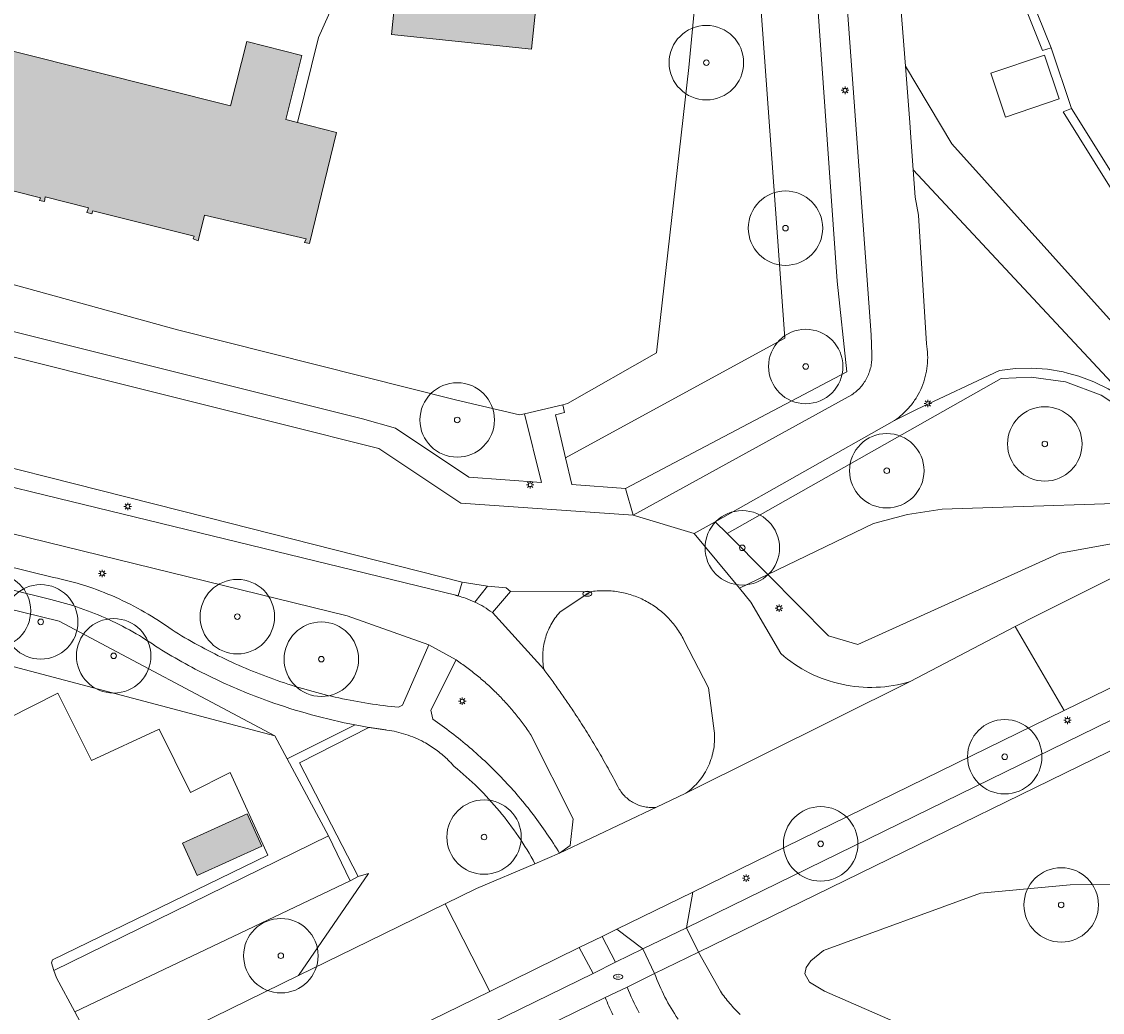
# Model space of a CAD drawing. Header units: metres. Extents: x 187482 to 189800, y 333582 to 335019.
# Tile 134 of 256: x 187863 to 187936, y 334816 to 334882. Entities that reach past the tile are written whole.
import ezdxf
from ezdxf.enums import TextEntityAlignment as Align

# ---------------------------------------------------------------- set-up
doc = ezdxf.new("R2010")
doc.units = ezdxf.units.M
doc.layers.get('0').update_dxf_attribs({"color": 252, "lineweight": 18})
for name, color, linetype, lineweight in [('B-WE-GR-BEPLANTING_CULTUUR_BODEMBEDEKKER-GV', 252, 'Continuous', 18), ('B-WE-GR-BEPLANTING_CULTUUR_HEESTERS-GV', 252, 'Continuous', 18), ('B-WE-GR-BOOM-S', 252, 'Continuous', 18), ('B-WE-GR-GROENVOORZIENING-GV', 252, 'Continuous', 18), ('B-WE-GR-HAAG-G', 252, 'GR-HAAG1-SO', 18), ('B-WE-IE-MEUBILAIR-S', 252, 'Continuous', 18), ('B-WE-IE-TERREINAFSCHEIDING_KUNSTMATIG_HEKWERK-G', 252, 'IE-TERREINAFSCHEIDING_KUNSTMATIG-SO', 18), ('B-WE-OG-BEBOUWING-GV', 252, 'Continuous', 18), ('B-WE-OG-BEBOUWING_LUIFEL-GV', 252, 'Continuous', 18), ('B-WE-OG-TERREIN_BEGROEID-GV', 252, 'Continuous', 18), ('B-WE-OG-TERREIN_ERF-GV', 252, 'Continuous', 18), ('B-WE-OG-WEG-GV', 252, 'Continuous', 18), ('B-WE-VH-GESLOTENVERHARDING_ASFALT-GV', 252, 'Continuous', 18), ('B-WE-VH-ONVERHARD-GV', 252, 'Continuous', 18), ('B-WE-VH-OPENVERHARDING_BETONSTRAATSTEEN-GV', 252, 'Continuous', 18), ('B-WE-VH-OPENVERHARDING_TEGEL-GV', 252, 'Continuous', 18)]:
    doc.layers.add(name, color=color, linetype=linetype, lineweight=lineweight)
doc.layers.add('B-WE-OG-BEBOUWING-V', color=7, linetype='Continuous', lineweight=18, true_color=0xf0f0f0)
doc.styles.add('NLCS-ISO', font='NLCS-ISO.ttf')
doc.linetypes.add('GR-HAAG1-SO', pattern='A,6,[176,NLCS.SHX,S=0.125,R=0,X=0,Y=0],-2', length=8)
doc.linetypes.add('IE-TERREINAFSCHEIDING_KUNSTMATIG-SO', pattern='A,4,[82,NLCS.SHX,S=0.75,R=90,X=0,Y=0],4,-2', length=10)

# ---------------------------------------------------------------- blocks, each defined once
blk = doc.blocks.new('SIE-MEUBILAIR_PAAL_LICHTMAST-SO')
for points in [[(-0.62, 0), (-1, 0)], [(-0.71, 0.71), (-0.44, 0.44)], [(0, 1), (0, 0.62)], [(0.44, 0.44), (0.71, 0.71)], [(1, 0), (0.62, 0)], [(-0.71, -0.71), (-0.44, -0.44)], [(0, -0.62), (0, -1)], [(0.44, -0.44), (0.71, -0.71)]]:
    blk.add_lwpolyline(points)
blk.add_circle((0, 0), 0.5)
blk = doc.blocks.new('SIE-MEUBILAIR_PUT_BRANDKRAAN-SO')
blk.add_ellipse((0, 0), major_axis=(1.25, 0), ratio=0.54)
at = {"style": 'NLCS-ISO'}
blk.add_text('bk', height=0.75, dxfattribs=at).set_placement((0.03, 0), align=Align.MIDDLE_CENTER)
blk = doc.blocks.new('SGR-BOOM_GBKN-SO')
at = {"color": 0, "linetype": 'ByBlock', "lineweight": 18}
for radius in [2, 0.15]:
    blk.add_circle((0, 0), radius, dxfattribs=at)

msp = doc.modelspace()

# ---------------------------------------------------------------- hatches: boundary and pattern name
at = {"layer": 'B-WE-OG-BEBOUWING-V'}
h = msp.add_hatch(color=256, dxfattribs=at)
h.dxf.hatch_style = 1
h.paths.add_polyline_path([(187889.957, 334929.05), (187890.947, 334933.187), (187888.351, 334933.833), (187887.355, 334929.673)], flags=16)
h.paths.add_polyline_path([(187799.368, 334911.208), (187799.903, 334913.383), (187792.133, 334915.295), (187791.598, 334913.119)], flags=16)
h.paths.add_polyline_path([(187864.233, 334913.383), (187864.354, 334914.808), (187863.094, 334914.915), (187861.797, 334915.025), (187860.059, 334915.172), (187858.731, 334915.284), (187857.018, 334915.429), (187855.698, 334915.541), (187851.678, 334915.882), (187852.125, 334917.558), (187852.967, 334917.353), (187853.039, 334917.637), (187820.283, 334925.885), (187820.284, 334925.359), (187820.295, 334919.902), (187821.745, 334919.599), (187821.429, 334918.383), (187824.783, 334917.577), (187824.207, 334915.291), (187837.468, 334911.992), (187840.438, 334911.012), (187843.72, 334909.606), (187846.395, 334908.003), (187846.149, 334907.053), (187846.397, 334906.977), (187846.612, 334907.846), (187849.415, 334907.145), (187847.802, 334900.919), (187808.291, 334904.252), (187814.059, 334926.958), (187814.176, 334927.42), (187804.886, 334929.779), (187803.825, 334930.048), (187783.7, 334935.159), (187781.218, 334925.387), (187779.533, 334918.75), (187800.057, 334913.538), (187795.439, 334894.928), (187795.063, 334893.413), (187795.347, 334893.333), (187795.926, 334895.665), (187803.831, 334893.689), (187803.825, 334893.375), (187804.073, 334893.313), (187804.127, 334893.48), (187808.02, 334892.519), (187808.49, 334894.366), (187809.037, 334894.216), (187809.106, 334894.491), (187820.931, 334891.449), (187820.879, 334891.229), (187821.284, 334891.132), (187821.69, 334893.397), (187829.678, 334891.49), (187829.594, 334891.202), (187829.863, 334891.139), (187830.385, 334893.187), (187834.865, 334892.036), (187834.927, 334892.307), (187846.713, 334889.266), (187846.696, 334889.106), (187846.956, 334889.028), (187847.48, 334891.17), (187855.509, 334889.338), (187855.364, 334889.037), (187855.689, 334888.943), (187856.178, 334890.959), (187858.583, 334890.393), (187856.529, 334881.716), (187852.923, 334882.57), (187852.992, 334882.677), (187845.531, 334884.566), (187843.655, 334877.108), (187843.941, 334877.016), (187844.015, 334877.224), (187850.691, 334875.536), (187850.273, 334873.731), (187850.58, 334873.642), (187850.638, 334873.849), (187864.524, 334870.323), (187864.466, 334870.138), (187864.799, 334870.087), (187864.835, 334870.392), (187867.758, 334869.665), (187867.65, 334869.333), (187867.973, 334869.262), (187868.043, 334869.454), (187874.846, 334867.75), (187874.772, 334867.566), (187875.126, 334867.447), (187875.538, 334869.159), (187882.374, 334867.571), (187882.247, 334867.338), (187882.594, 334867.265), (187884.412, 334874.723), (187881.793, 334875.38), (187881, 334875.579), (187882.082, 334879.892), (187878.375, 334880.822), (187877.294, 334876.508), (187858.285, 334881.276), (187860.461, 334889.888), (187860.611, 334890.49), (187876.811, 334886.444), (187877.111, 334887.645), (187885.007, 334885.884), (187885.299, 334885.813), (187888.476, 334885.041), (187888.087, 334881.301), (187897.506, 334880.322), (187900.125, 334905.519), (187900.205, 334906.293), (187899.936, 334906.327), (187899.867, 334905.76), (187891.842, 334906.594), (187891.443, 334906.635), (187887.732, 334907.021), (187887.909, 334908.78), (187887.635, 334908.766), (187887.598, 334908.385), (187886.539, 334897.517), (187869.097, 334899.042), (187870.158, 334911.117), (187864.087, 334911.651)], flags=17)
h.paths.add_polyline_path([(187899.55, 334927.515), (187901.762, 334936.247), (187895.498, 334937.834), (187893.347, 334929.087)], flags=16)
h.paths.add_polyline_path([(187899.55, 334927.515), (187905.753, 334925.943), (187907.965, 334934.675), (187901.762, 334936.247)], flags=16)
h = msp.add_hatch(color=256, dxfattribs=at)
h.dxf.hatch_style = 1
h.paths.add_polyline_path([(187874.069, 334826.994), (187875.061, 334824.815), (187879.389, 334826.785), (187878.397, 334828.964)], flags=17)

# ---------------------------------------------------------------- linework, layer by layer
at = {"layer": 'B-WE-GR-BEPLANTING_CULTUUR_BODEMBEDEKKER-GV', "flags": 128}
for points in [[(187899.791, 334852.865), (187914.499, 334860.911), (187911.015, 334909.196), (187906.153, 334910.422), (187905.122, 334904.935), (187905.849, 334904.85), (187910.133, 334900.936), (187908.054, 334879.08), (187905.895, 334859.91), (187899.924, 334856.504), (187899.6, 334856.416), (187899.714, 334855.917), (187899.107, 334855.764)], [(187941.423, 334849.959), (187939.604, 334853.526), (187937.653, 334855.825), (187935.753, 334857.076), (187933.34, 334857.976), (187931.037, 334858.293), (187929.041, 334858.197), (187910.628, 334847.781), (187913.359, 334845.026), (187920.451, 334848.455), (187922.739, 334849.051), (187925.076, 334849.412)]]:
    msp.add_lwpolyline(points, close=True, dxfattribs=at)
at = {"layer": 'B-WE-GR-BEPLANTING_CULTUUR_HEESTERS-GV', "flags": 128}
for points in [[(187921.75, 334908), (187923.259, 334901.636), (187931.803, 334880.217), (187932.377, 334880.411), (187923.954, 334901.305), (187922.324, 334908.14), (187922.288, 334908.131), (187922.252, 334908.121), (187922.217, 334908.112), (187922.181, 334908.103), (187922.145, 334908.094), (187922.109, 334908.085), (187922.074, 334908.076), (187922.038, 334908.067), (187922.002, 334908.059), (187921.966, 334908.05), (187921.93, 334908.042), (187921.894, 334908.033), (187921.858, 334908.025), (187921.822, 334908.017), (187921.786, 334908.008)], [(187942.579, 334861.39), (187943.78, 334859.191), (187945.192, 334857.704), (187946.729, 334856.633), (187948.532, 334856.608), (187949.498, 334857.322), (187950.765, 334858.056), (187953.509, 334859.976), (187959.915, 334865.67), (187965.74, 334871.847), (187967.144, 334873.591), (187966.921, 334874.271), (187965.287, 334872.242), (187959.497, 334866.101), (187953.136, 334860.448), (187948.379, 334857.118), (187947.913, 334857.033), (187946.819, 334857.127), (187945.598, 334858.127), (187944.267, 334859.489), (187943.633, 334860.505), (187933.755, 334876.318), (187933.184, 334876.1), (187939.636, 334865.77)], [(187909.838, 334848.577), (187908.42, 334847.777), (187911.457, 334844.107), (187913.359, 334845.026), (187910.628, 334847.781)]]:
    msp.add_lwpolyline(points, close=True, dxfattribs=at)
for points in [[(187936.209, 334857.499), (187935.244, 334857.976), (187934.237, 334858.357), (187933.487, 334858.561), (187933.198, 334858.639), (187932.137, 334858.819), (187931.063, 334858.895), (187929.987, 334858.867), (187928.919, 334858.734), (187923.401, 334856.129), (187921.859, 334855.364), (187909.838, 334848.577), (187910.628, 334847.781), (187929.041, 334858.197), (187931.037, 334858.293), (187933.34, 334857.976), (187935.753, 334857.076), (187937.653, 334855.825)], [(187887.795, 334834.58), (187887.719, 334834.59), (187887.643, 334834.601), (187887.567, 334834.612), (187887.492, 334834.622), (187887.416, 334834.633), (187887.34, 334834.644), (187887.264, 334834.656), (187887.189, 334834.667), (187887.113, 334834.679), (187887.037, 334834.69), (187886.962, 334834.702), (187886.886, 334834.714), (187886.81, 334834.726), (187886.735, 334834.738), (187886.659, 334834.751), (187886.584, 334834.763), (187881.914, 334832.383), (187885.862, 334824.744), (187886.557, 334824.951), (187881.862, 334818.098)], [(187891.951, 334832.522), (187891.89, 334832.583), (187891.827, 334832.644)], [(187892.305, 334832.142), (187892.248, 334832.207), (187892.19, 334832.272), (187892.132, 334832.335), (187892.072, 334832.398)], [(187881.862, 334818.098), (187885.564, 334819.908), (187891.712, 334822.913), (187893.81, 334823.938), (187897.731, 334825.608)]]:
    msp.add_lwpolyline(points, dxfattribs=at)
at = {"layer": 'B-WE-GR-BEPLANTING_CULTUUR_HEESTERS-GV'}
for points in [[(187888.439, 334834.464, 0.02214), (187887.795, 334834.58)], [(187889.071, 334834.289, 0.023672), (187888.439, 334834.464)], [(187889.683, 334834.059, 0.023273), (187889.071, 334834.289)], [(187890.273, 334833.774, 0.021848), (187889.683, 334834.059)], [(187890.689, 334833.531, 0.016734), (187890.273, 334833.774)], [(187891.088, 334833.261, 0.016131), (187890.689, 334833.531)], [(187891.468, 334832.964, 0.016543), (187891.088, 334833.261)], [(187891.827, 334832.644, 0.016231), (187891.468, 334832.964)], [(187892.072, 334832.398, 0.012193), (187891.951, 334832.522)], [(187893.898, 334830.718, 0.024874), (187892.305, 334832.142)], [(187895.342, 334829.144, 0.024503), (187893.898, 334830.718)], [(187896.624, 334827.435, 0.024434), (187895.342, 334829.144)], [(187897.731, 334825.608, 0.024566), (187896.624, 334827.435)]]:
    msp.add_lwpolyline(points, format="xyb", dxfattribs=at)
at = {"layer": 'B-WE-GR-GROENVOORZIENING-GV', "flags": 128}
msp.add_lwpolyline([(187902.454, 334816.612), (187832.704, 334782.52), (187833.489, 334780.235), (187833.761, 334780.368), (187833.757, 334774.982), (187833.218, 334770.364), (187830.447, 334761.436), (187822.289, 334740.58), (187821.904, 334739.04), (187830.524, 334735.423), (187852.581, 334727.228)], dxfattribs=at)
at = {"layer": 'B-WE-GR-GROENVOORZIENING-GV'}
for points in [[(187902.693, 334816.036, -0.008635), (187902.454, 334816.612)], [(187902.952, 334815.469, -0.009296), (187902.693, 334816.036)]]:
    msp.add_lwpolyline(points, format="xyb", dxfattribs=at)
at = {"layer": 'B-WE-GR-HAAG-G', "ltscale": 0.2, "flags": 128}
for points in [[(187818.494, 334876.603), (187840.031, 334870.752), (187873.728, 334861.464), (187892.387, 334856.759), (187896.69, 334855.754)], [(187827.232, 334848.24), (187880.269, 334834.199)], [(187880.269, 334834.199), (187881.104, 334832.642)], [(187881.104, 334832.642), (187883.873, 334827.484)], [(187883.873, 334827.484), (187865.424, 334818.44)]]:
    msp.add_lwpolyline(points, dxfattribs=at)
at = {"layer": 'B-WE-IE-TERREINAFSCHEIDING_KUNSTMATIG_HEKWERK-G', "ltscale": 0.2, "flags": 128}
for points in [[(187885.299, 334885.813), (187883.188, 334881.104), (187881.793, 334875.38)], [(187908.054, 334879.08), (187905.895, 334859.91), (187899.924, 334856.504)], [(187899.6, 334856.416), (187897.02, 334855.814)], [(187899.924, 334856.504), (187899.6, 334856.416)], [(187897.02, 334855.814), (187896.69, 334855.754)]]:
    msp.add_lwpolyline(points, dxfattribs=at)
at = {"layer": 'B-WE-OG-BEBOUWING-GV', "flags": 128}
for points in [[(187888.476, 334885.041), (187888.087, 334881.301), (187897.506, 334880.322), (187900.125, 334905.519)], [(187850.638, 334873.849), (187864.524, 334870.323), (187864.466, 334870.138), (187864.799, 334870.087), (187864.835, 334870.392), (187867.758, 334869.665), (187867.65, 334869.333), (187867.973, 334869.262), (187868.043, 334869.454), (187874.846, 334867.75), (187874.772, 334867.566), (187875.126, 334867.447), (187875.538, 334869.159), (187882.374, 334867.571), (187882.247, 334867.338), (187882.594, 334867.265), (187884.412, 334874.723), (187881.793, 334875.38), (187881, 334875.579), (187882.082, 334879.892), (187878.375, 334880.822), (187877.294, 334876.508), (187858.285, 334881.276)]]:
    msp.add_lwpolyline(points, dxfattribs=at)
msp.add_lwpolyline([(187931.939, 334879.906), (187928.328, 334878.696), (187929.318, 334875.751), (187932.928, 334876.968)], close=True, dxfattribs=at)
at = {"layer": 'B-WE-OG-BEBOUWING_LUIFEL-GV', "flags": 128}
msp.add_lwpolyline([(187874.069, 334826.994), (187875.061, 334824.815), (187879.389, 334826.785), (187878.397, 334828.964)], close=True, dxfattribs=at)
at = {"layer": 'B-WE-OG-TERREIN_BEGROEID-GV', "flags": 128}
for points in [[(187911.015, 334909.196), (187914.499, 334860.911), (187899.791, 334852.865), (187900.213, 334851.076), (187903.804, 334850.808), (187918.674, 334858.635), (187918.03, 334864.732), (187914.961, 334908.202)], [(187931.939, 334879.906), (187932.928, 334876.968), (187929.318, 334875.751), (187928.328, 334878.696)], [(187941.423, 334849.959), (187925.076, 334849.412), (187922.739, 334849.051), (187920.451, 334848.455), (187913.359, 334845.026), (187917.432, 334840.919), (187919.415, 334840.324), (187932.962, 334846.474), (187942.725, 334848.222), (187942.719, 334848.239), (187942.085, 334849.981)], [(187946.631, 334840.242), (187945.815, 334842.031), (187933.267, 334835.895), (187908.336, 334823.705), (187907.893, 334821.307)], [(187881.862, 334818.098), (187886.557, 334824.951), (187885.862, 334824.744), (187885.329, 334824.468), (187866.835, 334815.66), (187868.225, 334813.059), (187868.492, 334812.832), (187869.19, 334812.627), (187870.385, 334812.488)], [(187903.143, 334818.985), (187904.983, 334819.884), (187903.233, 334821.21), (187902.245, 334820.727)]]:
    msp.add_lwpolyline(points, close=True, dxfattribs=at)
for points in [[(187920.348, 334907.761), (187922.602, 334879.176), (187925.717, 334873.958), (187937.091, 334861.296)], [(187939.636, 334865.77), (187933.184, 334876.1), (187933.755, 334876.318), (187932.377, 334880.411), (187931.803, 334880.217), (187923.259, 334901.636)], [(187921.859, 334855.364), (187923.401, 334856.129), (187928.919, 334858.734), (187929.987, 334858.867), (187931.063, 334858.895), (187932.137, 334858.819), (187933.198, 334858.639), (187933.487, 334858.561), (187934.237, 334858.357), (187935.244, 334857.976), (187936.209, 334857.499), (187937.123, 334856.93), (187937.977, 334856.275), (187923.123, 334872.217), (187923.251, 334870.379), (187923.49, 334869.169), (187924.012, 334860.519)], [(187922.913, 334837.837), (187929.979, 334841.532), (187931.46, 334842.307), (187942.812, 334847.963), (187942.725, 334848.222), (187932.962, 334846.474), (187919.415, 334840.324), (187917.432, 334840.919), (187913.359, 334845.026), (187911.457, 334844.107), (187912.232, 334843.17), (187914.229, 334839.72)], [(187901.427, 334843.867), (187899.39, 334842.498)], [(187909.762, 334834.535), (187909.375, 334837.429), (187907.727, 334840.629)], [(187905.886, 334829.404), (187907.869, 334830.344)], [(187829.736, 334783.103), (187901.631, 334818.245), (187900.706, 334819.974), (187894.699, 334817.037), (187832.084, 334786.42)]]:
    msp.add_lwpolyline(points, dxfattribs=at)
at = {"layer": 'B-WE-OG-TERREIN_BEGROEID-GV'}
for points in [[(187924.012, 334860.519, -0.035587), (187924.094, 334859.785)], [(187924.094, 334859.785, -0.033837), (187924.069, 334859.047)], [(187924.069, 334859.047, -0.034312), (187923.938, 334858.321)], [(187923.938, 334858.321, -0.035545), (187923.703, 334857.621)], [(187923.703, 334857.621, -0.034521), (187923.37, 334856.962)], [(187923.37, 334856.962, -0.037936), (187922.945, 334856.358)], [(187922.438, 334855.822, -0.037658), (187921.859, 334855.364)], [(187922.945, 334856.358, -0.037443), (187922.438, 334855.822)], [(187902.371, 334843.943, 0.040334), (187901.427, 334843.867)], [(187903.314, 334843.869, 0.040298), (187902.371, 334843.943)], [(187904.234, 334843.647, 0.039456), (187903.314, 334843.869)], [(187905.108, 334843.282, 0.039795), (187904.234, 334843.647)], [(187905.913, 334842.784, 0.039309), (187905.108, 334843.282)], [(187906.63, 334842.165, 0.040421), (187905.913, 334842.784)], [(187899.072, 334842.093, 0.029636), (187898.801, 334841.655)], [(187899.39, 334842.498, 0.029123), (187899.072, 334842.093)], [(187907.239, 334841.441, 0.039787), (187906.63, 334842.165)], [(187898.582, 334841.189, 0.02889), (187898.416, 334840.702)], [(187898.801, 334841.655, 0.027807), (187898.582, 334841.189)], [(187907.727, 334840.629, 0.038739), (187907.239, 334841.441)], [(187898.416, 334840.702, 0.027807), (187898.306, 334840.199)], [(187898.306, 334840.199, 0.027457), (187898.254, 334839.687)], [(187914.229, 334839.72, 0.127363), (187918.328, 334837.656)], [(187898.254, 334839.687, 0.029105), (187898.259, 334839.172)], [(187898.259, 334839.172, 0.02751), (187898.323, 334838.662)], [(187898.323, 334838.662, -0.0032), (187898.882, 334837.907)], [(187898.882, 334837.907, -0.002971), (187899.428, 334837.143)], [(187918.328, 334837.656, 0.127154), (187922.913, 334837.837)], [(187899.428, 334837.143, -0.004444), (187899.961, 334836.37)], [(187899.961, 334836.37, -0.004432), (187900.482, 334835.589)], [(187900.482, 334835.589, -0.006177), (187901.229, 334834.416)], [(187901.229, 334834.416, -0.006415), (187901.947, 334833.226)], [(187909.729, 334833.334, 0.031697), (187909.786, 334833.934)], [(187909.786, 334833.934, 0.033291), (187909.762, 334834.535)], [(187901.947, 334833.226, -0.005797), (187902.636, 334832.018)], [(187909.594, 334832.747, 0.032603), (187909.729, 334833.334)], [(187909.383, 334832.183, 0.033043), (187909.594, 334832.747)], [(187902.636, 334832.018, -0.005798), (187903.295, 334830.794)], [(187909.099, 334831.652, 0.033407), (187909.383, 334832.183)], [(187908.336, 334830.724, 0.031733), (187908.748, 334831.163)], [(187908.748, 334831.163, 0.0336), (187909.099, 334831.652)], [(187903.295, 334830.794, 0.038983), (187903.496, 334830.458)], [(187903.496, 334830.458, 0.039843), (187903.746, 334830.156)], [(187907.869, 334830.344, 0.034241), (187908.336, 334830.724)], [(187903.746, 334830.156, 0.036317), (187904.039, 334829.897)], [(187904.039, 334829.897, 0.038965), (187904.369, 334829.686)], [(187904.369, 334829.686, 0.038922), (187904.727, 334829.528)], [(187904.727, 334829.528, 0.040236), (187905.106, 334829.427)], [(187905.106, 334829.427, 0.036399), (187905.495, 334829.385)], [(187905.495, 334829.385, 0.038397), (187905.886, 334829.404)]]:
    msp.add_lwpolyline(points, format="xyb", dxfattribs=at)
at = {"layer": 'B-WE-OG-TERREIN_ERF-GV', "flags": 128}
for points in [[(187840.031, 334870.752), (187873.728, 334861.464), (187892.387, 334856.759), (187896.69, 334855.754), (187897.02, 334855.814), (187899.6, 334856.416), (187899.924, 334856.504), (187905.895, 334859.91), (187908.054, 334879.08), (187910.133, 334900.936), (187905.849, 334904.85), (187905.122, 334904.935), (187906.153, 334910.422), (187900.633, 334911.818), (187892.72, 334913.82), (187888.114, 334914.985), (187877.653, 334917.631), (187875.881, 334918.079), (187863.075, 334921.314)], [(187923.075, 334908.362), (187922.982, 334908.332), (187922.888, 334908.303), (187922.795, 334908.274), (187922.701, 334908.246), (187922.607, 334908.218), (187922.513, 334908.192), (187922.418, 334908.166), (187922.324, 334908.14), (187923.954, 334901.305), (187932.377, 334880.411), (187933.755, 334876.318), (187943.633, 334860.505)], [(187900.125, 334905.519), (187897.506, 334880.322), (187888.087, 334881.301), (187888.476, 334885.041)], [(187858.285, 334881.276), (187877.294, 334876.508), (187878.375, 334880.822), (187882.082, 334879.892), (187881, 334875.579), (187881.793, 334875.38), (187884.412, 334874.723), (187882.594, 334867.265), (187882.247, 334867.338), (187882.374, 334867.571), (187875.538, 334869.159), (187875.126, 334867.447), (187874.772, 334867.566), (187874.846, 334867.75), (187868.043, 334869.454), (187867.973, 334869.262), (187867.65, 334869.333), (187867.758, 334869.665), (187864.835, 334870.392), (187864.799, 334870.087), (187864.466, 334870.138), (187864.524, 334870.323), (187850.638, 334873.849)], [(187859.049, 334833.693), (187865.703, 334837.063), (187867.951, 334832.55), (187872.496, 334834.642), (187874.612, 334830.387), (187877.277, 334831.735), (187879.804, 334826.184), (187865.332, 334819.144), (187865.277, 334818.947), (187865.424, 334818.44), (187883.873, 334827.484), (187881.104, 334832.642), (187880.269, 334834.199), (187827.232, 334848.24)], [(187951.08, 334805.951), (187953.508, 334807.51), (187953.156, 334809.211), (187952.52, 334813.264), (187951.507, 334818.063), (187950.309, 334823.859), (187949.608, 334827.637), (187948.695, 334832.039), (187947.798, 334836.187), (187947.089, 334838.428), (187908.702, 334819.666), (187910.179, 334817.038)], [(187922.653, 334814.65), (187917.165, 334817.056), (187916.167, 334817.65), (187915.855, 334818.212), (187915.949, 334818.648), (187916.261, 334819.085), (187917.104, 334819.77), (187927.652, 334823.631), (187933.673, 334824.188), (187937.822, 334824.216), (187939.852, 334823.93), (187943.109, 334822.678), (187945.594, 334820.992), (187946.59, 334819.962), (187946.796, 334819.748), (187946.815, 334819.69), (187947.236, 334818.424), (187948.117, 334816.016), (187948.34, 334810.24)], [(187948.34, 334810.24), (187948.117, 334816.016), (187947.236, 334818.424), (187946.815, 334819.69), (187946.796, 334819.748), (187946.59, 334819.962), (187945.594, 334820.992), (187943.109, 334822.678), (187939.852, 334823.93), (187937.822, 334824.216), (187933.673, 334824.188), (187927.652, 334823.631), (187917.104, 334819.77), (187916.261, 334819.085), (187915.949, 334818.648), (187915.855, 334818.212), (187916.167, 334817.65), (187917.165, 334817.056), (187922.653, 334814.65)]]:
    msp.add_lwpolyline(points, dxfattribs=at)
for points in [[(187827.232, 334848.24), (187880.269, 334834.199), (187865.788, 334841.889), (187834.75, 334849.497), (187828.675, 334850.194)], [(187885.329, 334824.468), (187885.862, 334824.744), (187881.914, 334832.383), (187886.584, 334834.763), (187886.468, 334834.783), (187886.353, 334834.803), (187886.238, 334834.823), (187886.122, 334834.844), (187886.007, 334834.865), (187885.892, 334834.886), (187885.777, 334834.907), (187885.662, 334834.929), (187881.104, 334832.642), (187883.873, 334827.484)], [(187885.329, 334824.468), (187883.873, 334827.484), (187865.424, 334818.44), (187865.612, 334817.95), (187866.835, 334815.66)]]:
    msp.add_lwpolyline(points, close=True, dxfattribs=at)
at = {"layer": 'B-WE-OG-TERREIN_ERF-GV'}
for points in [[(187910.179, 334817.038, 0.022046), (187910.808, 334816.227)], [(187910.808, 334816.227, 0.02136), (187911.506, 334815.474)]]:
    msp.add_lwpolyline(points, format="xyb", dxfattribs=at)
at = {"layer": 'B-WE-OG-WEG-GV', "flags": 128}
msp.add_lwpolyline([(187760.754, 334885.824), (187798.194, 334876.718), (187804.377, 334873.406), (187816.772, 334870.692), (187823.303, 334871.205), (187886.149, 334855.48), (187888.369, 334854.867), (187893.294, 334851.564), (187898.175, 334851.22), (187897.02, 334855.814), (187896.69, 334855.754), (187892.387, 334856.759), (187873.728, 334861.464), (187840.031, 334870.752), (187818.494, 334876.603), (187814.647, 334873.295), (187761.032, 334886.872)], close=True, dxfattribs=at)
for points in [[(187892.583, 334843.591), (187892.84, 334844.517), (187875.747, 334848.863), (187852.38, 334854.765), (187826.64, 334861.167), (187808.841, 334865.434), (187804.699, 334864.189), (187782.08, 334865.04), (187768.835, 334865.449), (187758.975, 334866.3), (187757.481, 334868.588), (187757.733, 334879.503), (187754.001, 334865.262)], [(187825.54, 334852.161), (187791.341, 334854.746), (187763.623, 334856.862), (187763.091, 334855.491), (187786.568, 334853.937), (187797.132, 334853.238), (187825.227, 334850.589), (187828.675, 334850.194), (187834.75, 334849.497), (187865.788, 334841.889), (187880.269, 334834.199), (187881.104, 334832.642), (187885.662, 334834.929)], [(187838.432, 334856.807), (187864.84, 334850.355), (187892.414, 334843.635), (187892.425, 334843.632), (187892.435, 334843.63), (187892.446, 334843.627), (187892.456, 334843.624), (187892.467, 334843.622), (187892.477, 334843.619), (187892.488, 334843.616), (187892.498, 334843.614), (187892.509, 334843.611), (187892.52, 334843.608), (187892.53, 334843.605), (187892.541, 334843.602), (187892.551, 334843.6), (187892.562, 334843.597), (187892.572, 334843.594), (187892.583, 334843.591)], [(187888.575, 334836.115), (187888.839, 334836.261), (187890.61, 334840.31), (187885.126, 334842.266), (187837.559, 334853.923)], [(187835.813, 334852.125), (187865.395, 334844.838)], [(187864.965, 334843.413), (187835.531, 334850.699)], [(187892.436, 334839.294), (187890.737, 334835.916), (187890.862, 334835.315)], [(187899.379, 334826.31), (187900.083, 334826.839), (187900.291, 334828.623), (187897.456, 334834.262)], [(187905.761, 334818.228), (187903.909, 334817.323)]]:
    msp.add_lwpolyline(points, dxfattribs=at)
at = {"layer": 'B-WE-OG-WEG-GV'}
for points in [[(187865.395, 334844.838, -0.026312), (187867.517, 334844.282)], [(187867.517, 334844.282, -0.026253), (187869.567, 334843.502)], [(187866.954, 334842.859, 0.024085), (187864.965, 334843.413)], [(187869.567, 334843.502, -0.026497), (187871.523, 334842.508)], [(187868.88, 334842.114, 0.024371), (187866.954, 334842.859)], [(187870.724, 334841.185, 0.024257), (187868.88, 334842.114)], [(187871.523, 334842.508, -0.026681), (187873.361, 334841.311)], [(187872.469, 334840.08, 0.024582), (187870.724, 334841.185)], [(187873.361, 334841.311, 0.028923), (187876.913, 334839.358)], [(187876.062, 334838.108, -0.026093), (187872.469, 334840.08)], [(187876.913, 334839.358, 0.029099), (187880.666, 334837.829)], [(187893.166, 334838.778, 0.013009), (187892.436, 334839.294)], [(187893.871, 334838.227, 0.012743), (187893.166, 334838.778)], [(187879.842, 334836.523, -0.026237), (187876.062, 334838.108)], [(187880.666, 334837.829, 0.028671), (187884.571, 334836.743)], [(187894.547, 334837.642, 0.013468), (187893.871, 334838.227)], [(187895.194, 334837.025, 0.012689), (187894.547, 334837.642)], [(187895.81, 334836.377, 0.01265), (187895.194, 334837.025)], [(187882.721, 334835.614, -0.019067), (187879.842, 334836.523)], [(187884.571, 334836.743, 0.028964), (187888.575, 334836.115)], [(187896.393, 334835.699, 0.010311), (187895.81, 334836.377)], [(187885.662, 334834.929, -0.01936), (187882.721, 334835.614)], [(187896.942, 334834.994, 0.01276), (187896.393, 334835.699)], [(187890.862, 334835.315, -0.013848), (187892.126, 334834.399)], [(187897.456, 334834.262, 0.013005), (187896.942, 334834.994)], [(187892.126, 334834.399, -0.014109), (187893.34, 334833.418)], [(187893.34, 334833.418, -0.01314), (187894.5, 334832.373)], [(187894.5, 334832.373, -0.013139), (187895.602, 334831.268)], [(187895.602, 334831.268, -0.013621), (187896.644, 334830.106)], [(187896.644, 334830.106, -0.012305), (187897.623, 334828.89)], [(187897.623, 334828.89, -0.013183), (187898.535, 334827.623)], [(187898.535, 334827.623, -0.013511), (187899.379, 334826.31)], [(187906.455, 334816.655, -0.030473), (187905.761, 334818.228)], [(187903.909, 334817.323, 0.027668), (187904.732, 334815.603)], [(187907.335, 334815.179, -0.031337), (187906.455, 334816.655)]]:
    msp.add_lwpolyline(points, format="xyb", dxfattribs=at)
at = {"layer": 'B-WE-VH-GESLOTENVERHARDING_ASFALT-GV', "flags": 128}
for points in [[(187924.012, 334860.519), (187923.49, 334869.169), (187923.251, 334870.379), (187923.123, 334872.217), (187922.972, 334874.37), (187922.9, 334875.395), (187922.602, 334879.176), (187920.348, 334907.761), (187919.434, 334907.681), (187916.902, 334907.788), (187920.312, 334861.132), (187920.339, 334859.816)], [(187911.457, 334844.107), (187908.42, 334847.777), (187904.327, 334849.013), (187892.76, 334849.82), (187887.257, 334853.497), (187880.65, 334855.144), (187823.191, 334869.531), (187816.622, 334869.09), (187803.992, 334871.9), (187797.536, 334875.329), (187769.391, 334882.053)], [(187781.729, 334871.859), (187782.065, 334871.136), (187784.353, 334868.931), (187804.699, 334864.189), (187808.841, 334865.434), (187826.64, 334861.167), (187852.38, 334854.765), (187875.747, 334848.863), (187892.84, 334844.517), (187894.538, 334844.237), (187895.786, 334844.143), (187896.084, 334843.889), (187901.427, 334843.867)], [(187892.583, 334843.591), (187892.572, 334843.594), (187892.562, 334843.597), (187892.551, 334843.6), (187892.541, 334843.602), (187892.53, 334843.605), (187892.52, 334843.608), (187892.509, 334843.611), (187892.498, 334843.614), (187892.488, 334843.616), (187892.477, 334843.619), (187892.467, 334843.622), (187892.456, 334843.624), (187892.446, 334843.627), (187892.435, 334843.63), (187892.425, 334843.632), (187892.414, 334843.635), (187864.84, 334850.355), (187838.432, 334856.807)], [(187919.008, 334857.106), (187904.327, 334849.013), (187908.42, 334847.777), (187909.838, 334848.577), (187921.859, 334855.364)], [(187837.559, 334853.923), (187885.126, 334842.266), (187890.61, 334840.31), (187892.436, 334839.294)], [(187865.395, 334844.838), (187835.813, 334852.125)], [(187835.531, 334850.699), (187864.965, 334843.413)], [(187894.538, 334844.237), (187892.84, 334844.517), (187892.583, 334843.591)], [(187893.701, 334843.177), (187894.538, 334844.237)], [(187914.229, 334839.72), (187912.232, 334843.17), (187911.457, 334844.107)], [(187899.39, 334842.498), (187901.427, 334843.867), (187896.084, 334843.889), (187894.871, 334842.471), (187898.323, 334838.662)], [(187898.323, 334838.662), (187894.871, 334842.471)], [(187907.727, 334840.629), (187909.375, 334837.429), (187909.762, 334834.535)], [(187890.862, 334835.315), (187890.737, 334835.916), (187892.436, 334839.294), (187890.61, 334840.31), (187888.839, 334836.261), (187888.575, 334836.115)], [(187907.869, 334830.344), (187922.913, 334837.837)], [(187885.662, 334834.929), (187885.777, 334834.907), (187885.892, 334834.886), (187886.007, 334834.865), (187886.122, 334834.844), (187886.238, 334834.823), (187886.353, 334834.803), (187886.468, 334834.783), (187886.584, 334834.763), (187886.659, 334834.751), (187886.735, 334834.738), (187886.81, 334834.726), (187886.886, 334834.714), (187886.962, 334834.702), (187887.037, 334834.69), (187887.113, 334834.679), (187887.189, 334834.667), (187887.264, 334834.656), (187887.34, 334834.644), (187887.416, 334834.633), (187887.492, 334834.622), (187887.567, 334834.612), (187887.643, 334834.601), (187887.719, 334834.59), (187887.795, 334834.58)], [(187897.456, 334834.262), (187900.291, 334828.623), (187900.083, 334826.839), (187899.379, 334826.31), (187905.886, 334829.404)], [(187891.827, 334832.644), (187891.89, 334832.583), (187891.951, 334832.522)], [(187892.072, 334832.398), (187892.132, 334832.335), (187892.19, 334832.272), (187892.248, 334832.207), (187892.305, 334832.142)], [(187897.731, 334825.608), (187899.379, 334826.31)], [(187814.968, 334777.203), (187825.673, 334783.148), (187832.084, 334786.42), (187894.699, 334817.037), (187891.712, 334822.913), (187885.564, 334819.908), (187881.862, 334818.098), (187870.385, 334812.488), (187863.609, 334809.177), (187829.237, 334792.376), (187822.694, 334789.169), (187812.877, 334784.304)], [(187910.179, 334817.038), (187908.702, 334819.666), (187905.761, 334818.228)]]:
    msp.add_lwpolyline(points, dxfattribs=at)
at = {"layer": 'B-WE-VH-GESLOTENVERHARDING_ASFALT-GV'}
for points in [[(187924.094, 334859.785, 0.035587), (187924.012, 334860.519)], [(187920.341, 334859.421, -0.030763), (187920.291, 334859.029)], [(187920.339, 334859.816, -0.030392), (187920.341, 334859.421)], [(187924.069, 334859.047, 0.033837), (187924.094, 334859.785)], [(187920.189, 334858.647, -0.032943), (187920.039, 334858.282)], [(187920.291, 334859.029, -0.030628), (187920.189, 334858.647)], [(187923.938, 334858.321, 0.034312), (187924.069, 334859.047)], [(187919.842, 334857.939, -0.032874), (187919.601, 334857.626)], [(187920.039, 334858.282, -0.032929), (187919.842, 334857.939)], [(187923.703, 334857.621, 0.035545), (187923.938, 334858.321)], [(187919.322, 334857.346, -0.032395), (187919.008, 334857.106)], [(187919.601, 334857.626, -0.033986), (187919.322, 334857.346)], [(187923.37, 334856.962, 0.034521), (187923.703, 334857.621)], [(187922.945, 334856.358, 0.037936), (187923.37, 334856.962)], [(187921.859, 334855.364, 0.037658), (187922.438, 334855.822)], [(187922.438, 334855.822, 0.037443), (187922.945, 334856.358)], [(187867.517, 334844.282, 0.026312), (187865.395, 334844.838)], [(187869.567, 334843.502, 0.026253), (187867.517, 334844.282)], [(187864.965, 334843.413, -0.024085), (187866.954, 334842.859)], [(187871.523, 334842.508, 0.026497), (187869.567, 334843.502)], [(187892.583, 334843.591, -0.018027), (187893.069, 334843.438)], [(187893.069, 334843.438, 0.018027), (187892.583, 334843.591)], [(187893.069, 334843.438, -0.023626), (187893.701, 334843.177)], [(187893.701, 334843.177, 0.023626), (187893.069, 334843.438)], [(187901.427, 334843.867, -0.040334), (187902.371, 334843.943)], [(187902.371, 334843.943, -0.040298), (187903.314, 334843.869)], [(187903.314, 334843.869, -0.039456), (187904.234, 334843.647)], [(187904.234, 334843.647, -0.039795), (187905.108, 334843.282)], [(187866.954, 334842.859, -0.024371), (187868.88, 334842.114)], [(187894.304, 334842.853, 0.026813), (187893.701, 334843.177)], [(187894.871, 334842.471, 0.024338), (187894.304, 334842.853)], [(187905.108, 334843.282, -0.039309), (187905.913, 334842.784)], [(187905.913, 334842.784, -0.040421), (187906.63, 334842.165)], [(187868.88, 334842.114, -0.024257), (187870.724, 334841.185)], [(187873.361, 334841.311, 0.026681), (187871.523, 334842.508)], [(187898.801, 334841.655, -0.029636), (187899.072, 334842.093)], [(187899.072, 334842.093, -0.029123), (187899.39, 334842.498)], [(187906.63, 334842.165, -0.039787), (187907.239, 334841.441)], [(187870.724, 334841.185, -0.024582), (187872.469, 334840.08)], [(187876.913, 334839.358, -0.028923), (187873.361, 334841.311)], [(187898.416, 334840.702, -0.02889), (187898.582, 334841.189)], [(187898.582, 334841.189, -0.027807), (187898.801, 334841.655)], [(187907.239, 334841.441, -0.038739), (187907.727, 334840.629)], [(187898.306, 334840.199, -0.027807), (187898.416, 334840.702)], [(187872.469, 334840.08, 0.026093), (187876.062, 334838.108)], [(187898.254, 334839.687, -0.027457), (187898.306, 334840.199)], [(187918.328, 334837.656, -0.127363), (187914.229, 334839.72)], [(187880.666, 334837.829, -0.029099), (187876.913, 334839.358)], [(187892.436, 334839.294, -0.013009), (187893.166, 334838.778)], [(187898.259, 334839.172, -0.029105), (187898.254, 334839.687)], [(187898.323, 334838.662, -0.02751), (187898.259, 334839.172)], [(187893.166, 334838.778, -0.012743), (187893.871, 334838.227)], [(187898.882, 334837.907, 0.0032), (187898.323, 334838.662)], [(187876.062, 334838.108, 0.026237), (187879.842, 334836.523)], [(187884.571, 334836.743, -0.028671), (187880.666, 334837.829)], [(187893.871, 334838.227, -0.013468), (187894.547, 334837.642)], [(187894.547, 334837.642, -0.012689), (187895.194, 334837.025)], [(187899.428, 334837.143, 0.002971), (187898.882, 334837.907)], [(187922.913, 334837.837, -0.127154), (187918.328, 334837.656)], [(187895.194, 334837.025, -0.01265), (187895.81, 334836.377)], [(187899.961, 334836.37, 0.004444), (187899.428, 334837.143)], [(187879.842, 334836.523, 0.019067), (187882.721, 334835.614)], [(187888.575, 334836.115, -0.028964), (187884.571, 334836.743)], [(187895.81, 334836.377, -0.010311), (187896.393, 334835.699)], [(187900.482, 334835.589, 0.004432), (187899.961, 334836.37)], [(187882.721, 334835.614, 0.01936), (187885.662, 334834.929)], [(187896.393, 334835.699, -0.01276), (187896.942, 334834.994)], [(187901.229, 334834.416, 0.006177), (187900.482, 334835.589)], [(187892.126, 334834.399, 0.013848), (187890.862, 334835.315)], [(187896.942, 334834.994, -0.013005), (187897.456, 334834.262)], [(187887.795, 334834.58, -0.02214), (187888.439, 334834.464)], [(187888.439, 334834.464, -0.023672), (187889.071, 334834.289)], [(187889.071, 334834.289, -0.023273), (187889.683, 334834.059)], [(187889.683, 334834.059, -0.021848), (187890.273, 334833.774)], [(187893.34, 334833.418, 0.014109), (187892.126, 334834.399)], [(187901.947, 334833.226, 0.006415), (187901.229, 334834.416)], [(187909.786, 334833.934, -0.031697), (187909.729, 334833.334)], [(187909.762, 334834.535, -0.033291), (187909.786, 334833.934)], [(187890.273, 334833.774, -0.016734), (187890.689, 334833.531)], [(187890.689, 334833.531, -0.016131), (187891.088, 334833.261)], [(187891.088, 334833.261, -0.016543), (187891.468, 334832.964)], [(187894.5, 334832.373, 0.01314), (187893.34, 334833.418)], [(187902.636, 334832.018, 0.005797), (187901.947, 334833.226)], [(187909.729, 334833.334, -0.032603), (187909.594, 334832.747)], [(187891.468, 334832.964, -0.016231), (187891.827, 334832.644)], [(187891.951, 334832.522, -0.012193), (187892.072, 334832.398)], [(187909.594, 334832.747, -0.033043), (187909.383, 334832.183)], [(187892.305, 334832.142, -0.024874), (187893.898, 334830.718)], [(187895.602, 334831.268, 0.013139), (187894.5, 334832.373)], [(187903.295, 334830.794, 0.005798), (187902.636, 334832.018)], [(187909.383, 334832.183, -0.033407), (187909.099, 334831.652)], [(187896.644, 334830.106, 0.013621), (187895.602, 334831.268)], [(187908.748, 334831.163, -0.031733), (187908.336, 334830.724)], [(187909.099, 334831.652, -0.0336), (187908.748, 334831.163)], [(187893.898, 334830.718, -0.024503), (187895.342, 334829.144)], [(187903.496, 334830.458, -0.038983), (187903.295, 334830.794)], [(187903.746, 334830.156, -0.039843), (187903.496, 334830.458)], [(187908.336, 334830.724, -0.034241), (187907.869, 334830.344)], [(187897.623, 334828.89, 0.012305), (187896.644, 334830.106)], [(187904.039, 334829.897, -0.036317), (187903.746, 334830.156)], [(187904.369, 334829.686, -0.038965), (187904.039, 334829.897)], [(187904.727, 334829.528, -0.038922), (187904.369, 334829.686)], [(187895.342, 334829.144, -0.024434), (187896.624, 334827.435)], [(187898.535, 334827.623, 0.013183), (187897.623, 334828.89)], [(187905.106, 334829.427, -0.040236), (187904.727, 334829.528)], [(187905.495, 334829.385, -0.036399), (187905.106, 334829.427)], [(187905.886, 334829.404, -0.038397), (187905.495, 334829.385)], [(187896.624, 334827.435, -0.024566), (187897.731, 334825.608)], [(187899.379, 334826.31, 0.013511), (187898.535, 334827.623)], [(187905.761, 334818.228, 0.030473), (187906.455, 334816.655)], [(187906.455, 334816.655, 0.031337), (187907.335, 334815.179)], [(187910.808, 334816.227, -0.022046), (187910.179, 334817.038)], [(187911.506, 334815.474, -0.02136), (187910.808, 334816.227)]]:
    msp.add_lwpolyline(points, format="xyb", dxfattribs=at)
at = {"layer": 'B-WE-VH-GESLOTENVERHARDING_ASFALT-GV', "flags": 128}
for points in [[(187948.111, 334850.762), (187945.058, 334849.178), (187944.708, 334848.997), (187943.674, 334848.392), (187942.812, 334847.963), (187931.46, 334842.307), (187929.979, 334841.532), (187933.267, 334835.895), (187945.815, 334842.031), (187946.052, 334842.147), (187947.321, 334842.771), (187947.909, 334843.061), (187951.222, 334844.692)], [(187900.706, 334819.974), (187902.245, 334820.727), (187903.233, 334821.21), (187908.336, 334823.705), (187933.267, 334835.895), (187929.979, 334841.532), (187922.913, 334837.837), (187907.869, 334830.344), (187905.886, 334829.404), (187899.379, 334826.31), (187897.731, 334825.608), (187893.81, 334823.938), (187891.712, 334822.913), (187894.699, 334817.037)], [(187904.983, 334819.884), (187907.893, 334821.307), (187908.336, 334823.705), (187903.233, 334821.21)], [(187907.893, 334821.307), (187904.983, 334819.884), (187905.761, 334818.228), (187908.702, 334819.666)]]:
    msp.add_lwpolyline(points, close=True, dxfattribs=at)
at = {"layer": 'B-WE-VH-ONVERHARD-GV', "flags": 128}
msp.add_lwpolyline([(187937.977, 334856.275), (187938.764, 334855.541), (187939.476, 334854.733), (187940.106, 334853.861), (187940.649, 334852.931), (187942.085, 334849.981), (187942.719, 334848.239), (187942.725, 334848.222), (187942.812, 334847.963), (187943.674, 334848.392), (187944.708, 334848.997), (187945.058, 334849.178), (187943.478, 334853.508), (187941.797, 334856.422), (187937.091, 334861.296), (187925.717, 334873.958), (187922.602, 334879.176), (187922.9, 334875.395), (187922.972, 334874.37), (187923.123, 334872.217)], close=True, dxfattribs=at)
at = {"layer": 'B-WE-VH-OPENVERHARDING_BETONSTRAATSTEEN-GV', "flags": 128}
for points in [[(187894.538, 334844.237), (187893.701, 334843.177)], [(187894.871, 334842.471), (187896.084, 334843.889), (187895.786, 334844.143), (187894.538, 334844.237)], [(187863.014, 334813.867), (187864.228, 334811.568), (187864.313, 334810.869), (187864.245, 334810.374), (187864.046, 334809.863), (187863.609, 334809.177), (187870.385, 334812.488), (187869.19, 334812.627), (187868.492, 334812.832), (187868.225, 334813.059), (187866.835, 334815.66), (187865.612, 334817.95), (187865.424, 334818.44), (187865.277, 334818.947), (187865.332, 334819.144), (187879.804, 334826.184), (187877.277, 334831.735), (187874.612, 334830.387), (187872.496, 334834.642), (187867.951, 334832.55), (187865.703, 334837.063), (187859.049, 334833.693)]]:
    msp.add_lwpolyline(points, dxfattribs=at)
at = {"layer": 'B-WE-VH-OPENVERHARDING_BETONSTRAATSTEEN-GV'}
for points in [[(187893.701, 334843.177, -0.026813), (187894.304, 334842.853)], [(187894.304, 334842.853, -0.024338), (187894.871, 334842.471)]]:
    msp.add_lwpolyline(points, format="xyb", dxfattribs=at)
at = {"layer": 'B-WE-VH-OPENVERHARDING_TEGEL-GV', "flags": 128}
for points in [[(187920.339, 334859.816), (187920.312, 334861.132), (187916.902, 334907.788), (187914.961, 334908.202), (187918.03, 334864.732), (187918.674, 334858.635), (187903.804, 334850.808), (187904.327, 334849.013), (187919.008, 334857.106)], [(187823.191, 334869.531), (187880.65, 334855.144), (187887.257, 334853.497), (187892.76, 334849.82), (187904.327, 334849.013), (187903.804, 334850.808), (187900.213, 334851.076), (187899.791, 334852.865), (187899.107, 334855.764), (187899.714, 334855.917), (187899.6, 334856.416), (187897.02, 334855.814), (187898.175, 334851.22), (187893.294, 334851.564), (187888.369, 334854.867), (187886.149, 334855.48), (187823.303, 334871.205)], [(187903.909, 334817.323), (187902.454, 334816.612)]]:
    msp.add_lwpolyline(points, dxfattribs=at)
at = {"layer": 'B-WE-VH-OPENVERHARDING_TEGEL-GV'}
for points in [[(187920.291, 334859.029, 0.030763), (187920.341, 334859.421)], [(187920.341, 334859.421, 0.030392), (187920.339, 334859.816)], [(187920.039, 334858.282, 0.032943), (187920.189, 334858.647)], [(187920.189, 334858.647, 0.030628), (187920.291, 334859.029)], [(187919.601, 334857.626, 0.032874), (187919.842, 334857.939)], [(187919.842, 334857.939, 0.032929), (187920.039, 334858.282)], [(187919.008, 334857.106, 0.032395), (187919.322, 334857.346)], [(187919.322, 334857.346, 0.033986), (187919.601, 334857.626)], [(187904.732, 334815.603, -0.027668), (187903.909, 334817.323)], [(187902.454, 334816.612, 0.008635), (187902.693, 334816.036)], [(187902.693, 334816.036, 0.009296), (187902.952, 334815.469)]]:
    msp.add_lwpolyline(points, format="xyb", dxfattribs=at)
at = {"layer": 'B-WE-VH-OPENVERHARDING_TEGEL-GV', "flags": 128}
for points in [[(187952.1, 334842.907), (187948.146, 334840.98), (187946.926, 334840.386), (187946.631, 334840.242), (187907.893, 334821.307), (187908.702, 334819.666), (187947.089, 334838.428), (187947.796, 334838.774), (187949.109, 334839.422), (187949.577, 334839.653), (187952.987, 334841.335)], [(187901.631, 334818.245), (187903.143, 334818.985), (187902.245, 334820.727), (187900.706, 334819.974)], [(187832.704, 334782.52), (187902.454, 334816.612), (187903.909, 334817.323), (187905.761, 334818.228), (187904.983, 334819.884), (187903.143, 334818.985), (187901.631, 334818.245), (187829.736, 334783.103), (187829.818, 334781.816), (187829.952, 334781.175)]]:
    msp.add_lwpolyline(points, close=True, dxfattribs=at)

# ---------------------------------------------------------------- block references
at = {"layer": 'B-WE-GR-BOOM-S', "xscale": 1.25, "yscale": 1.25, "zscale": 1.25}
for p in [(187909.237, 334879.404), (187914.55, 334868.29), (187915.91, 334859), (187892.51, 334855.41), (187931.96, 334853.8), (187921.35, 334852), (187911.65, 334846.82), (187861.377, 334842.593), (187864.549, 334841.849), (187877.748, 334842.201), (187869.445, 334839.567), (187883.387, 334839.342), (187929.27, 334832.79), (187894.314, 334827.397), (187916.913, 334826.94), (187933.06, 334822.84), (187880.67, 334819.43)]:
    msp.add_blockref('SGR-BOOM_GBKN-SO', p, dxfattribs=at)
at = {"layer": 'B-WE-IE-MEUBILAIR-S', "xscale": 0.25, "yscale": 0.25, "zscale": 0.25}
for name, p in [('SIE-MEUBILAIR_PAAL_LICHTMAST-SO', (187918.548, 334877.547)), ('SIE-MEUBILAIR_PAAL_LICHTMAST-SO', (187924.105, 334856.512)), ('SIE-MEUBILAIR_PAAL_LICHTMAST-SO', (187897.411, 334851.058)), ('SIE-MEUBILAIR_PAAL_LICHTMAST-SO', (187870.386, 334849.601)), ('SIE-MEUBILAIR_PAAL_LICHTMAST-SO', (187868.681, 334845.101)), ('SIE-MEUBILAIR_PUT_BRANDKRAAN-SO', (187901.245, 334843.74)), ('SIE-MEUBILAIR_PAAL_LICHTMAST-SO', (187914.116, 334842.774)), ('SIE-MEUBILAIR_PAAL_LICHTMAST-SO', (187892.852, 334836.527)), ('SIE-MEUBILAIR_PAAL_LICHTMAST-SO', (187933.48, 334835.24)), ('SIE-MEUBILAIR_PAAL_LICHTMAST-SO', (187911.909, 334824.637)), ('SIE-MEUBILAIR_PUT_BRANDKRAAN-SO', (187903.311, 334818.011))]:
    msp.add_blockref(name, p, dxfattribs=at)

doc.saveas('drawing.dxf')
